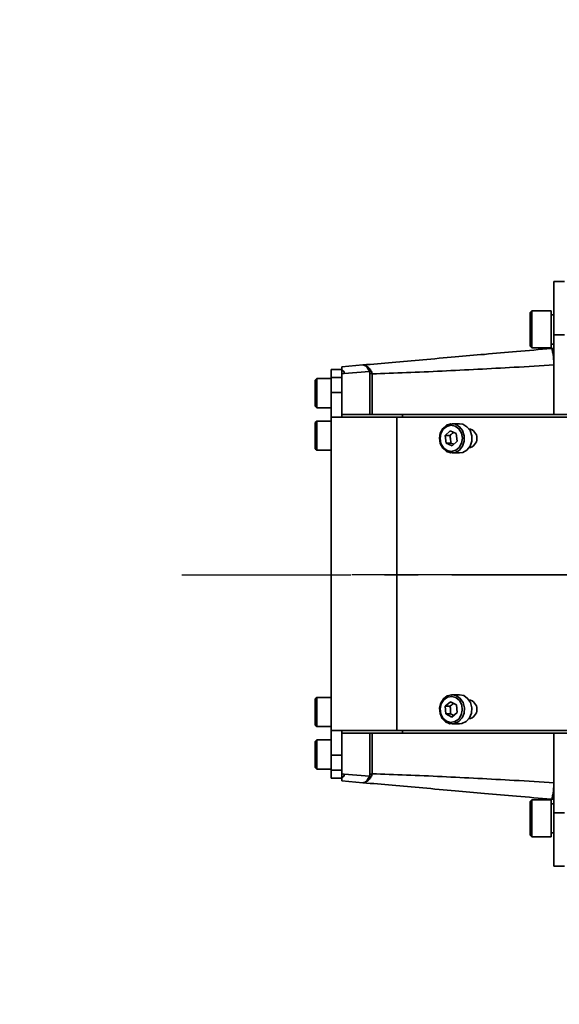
# Model space of a CAD drawing. Header units: millimetres. Extents: x 609 to 1177, y -109 to 470.
# Tile 4 of 40: x 780 to 801, y 71 to 108. Entities that reach past the tile are written whole.
import ezdxf

# ---------------------------------------------------------------- set-up
doc = ezdxf.new("R2010")
doc.units = ezdxf.units.MM
doc.linetypes.add('CENTER', pattern=[10.16, 6.35, -1.27, 1.27, -1.27])
doc.layers.add('中心线层', color=4, linetype='CENTER')

msp = doc.modelspace()

# ---------------------------------------------------------------- hatches: boundary and pattern name
at = {"true_color": 0xc7c8ca, "transparency": 33554687}
h = msp.add_hatch(color=9, dxfattribs=at)
h.dxf.hatch_style = 1
h.set_gradient(color1=(173, 221, 247), color2=(173, 221, 247))
h.paths.add_polyline_path([(797.81441, 139.03854, 0.26794919), (780.31441, 108.72765, -0.26794919), (805.31441, 108.72765, -0.53166032), (856.31523, 99.83254), (857.77301, 100.33487), (862.30279, 100.65521), (870.78103, 100.76923), (877.09201, 100.32473), (885.02008, 99.14812), (886.70211, 98.57655, 0.51475995)])
h = msp.add_hatch(color=9, dxfattribs=at)
h.dxf.hatch_style = 1
h.set_gradient(color1=(173, 221, 247), color2=(173, 221, 247))
h.paths.add_polyline_path([(797.81441, 35.11549, -0.26794919), (780.31441, 65.42638, 0.26794919), (805.31441, 65.42638, 0.53166032), (856.31523, 74.32148), (857.77301, 73.81915), (862.30279, 73.49882), (870.78103, 73.38479), (877.09201, 73.82929), (885.02008, 75.0059), (886.70211, 75.57747, -0.51475995)])

# ---------------------------------------------------------------- linework, layer by layer
at = {"linetype": 'Continuous', "lineweight": 35}
for p, q in [((800.41444, 98.11073), (800.81444, 98.11073)), ((800.41444, 96.11073), (800.41444, 98.11073)), ((799.58444, 97.01073), (799.51444, 96.94073)), ((799.51444, 95.68073), (799.51444, 96.94073)), ((800.31444, 97.01073), (799.58444, 97.01073)), ((799.58444, 97.01073), (799.58444, 95.61073)), ((800.31444, 97.01073), (800.31444, 95.61073)), ((800.41444, 96.86073), (800.31444, 96.86073)), ((800.81444, 96.11073), (800.41444, 96.11073)), ((800.41444, 93.11073), (800.41444, 96.11073)), ((799.51444, 95.68073), (799.58444, 95.61073)), ((799.58444, 95.61073), (800.31444, 95.61073)), ((800.31444, 95.76073), (800.41444, 95.76073)), ((791.49444, 82.46073), (791.43444, 82.40073)), ((791.43444, 81.48882), (791.43444, 82.40073)), ((792.03444, 82.46073), (791.49444, 82.46073)), ((791.49444, 82.46073), (791.49444, 81.43716)), ((796.32446, 82.13425), (796.52798, 82.29844)), ((796.52798, 82.29844), (796.75162, 82.17492)), ((796.85713, 82.56073), (796.579, 82.56073)), ((796.34458, 81.84653), (796.32446, 82.13425)), ((796.50352, 82.13425), (796.32446, 82.13425)), ((796.75162, 82.17492), (796.77175, 81.8872)), ((796.56823, 81.72301), (796.34458, 81.84653)), ((796.52365, 81.84653), (796.34458, 81.84653)), ((796.77175, 81.8872), (796.56823, 81.72301)), ((791.43444, 81.42073), (791.43444, 81.48882)), ((791.43444, 81.42073), (791.49444, 81.36073)), ((791.49444, 81.43716), (791.49444, 81.36073)), ((791.49444, 81.36073), (792.03444, 81.36073)), ((794.50774, 81.21073), (792.03444, 81.21073)), ((792.03444, 81.21073), (792.03444, 80.28663)), ((792.43444, 81.21073), (792.43444, 81.11073)), ((794.50774, 81.21073), (820.57795, 81.21073)), ((794.71376, 81.21073), (794.71376, 81.11073)), ((796.579, 81.46073), (796.85713, 81.46073)), ((791.49444, 80.86073), (791.43444, 80.80073)), ((791.43444, 79.82073), (791.43444, 80.80073)), ((792.03444, 80.86073), (791.49444, 80.86073)), ((791.49444, 80.86073), (791.49444, 79.76073)), ((792.43444, 81.11073), (794.71376, 81.11073)), ((792.43444, 81.11073), (792.43444, 79.57856)), ((793.49089, 79.57042), (793.49089, 81.11073)), ((793.57404, 81.11073), (793.57404, 79.58388)), ((794.71376, 81.11073), (818.62991, 81.11073)), ((800.41444, 78.11073), (800.41444, 81.11073)), ((792.43444, 80.28663), (792.03444, 80.28663)), ((792.03444, 80.28663), (792.03444, 79.72237)), ((791.43444, 79.82073), (791.49444, 79.76073)), ((791.49444, 79.76073), (792.03444, 79.76073)), ((792.03444, 79.72237), (792.43444, 79.72237)), ((792.03444, 79.72237), (792.03444, 79.41938)), ((792.43444, 79.41938), (792.03444, 79.41938)), ((792.43444, 79.57856), (792.52159, 79.57203)), ((793.22955, 79.24982), (792.43444, 79.31938)), ((792.52159, 79.57203), (793.47373, 79.50063)), ((793.47373, 79.50063), (793.49089, 79.57042)), ((793.54457, 79.49443), (793.57404, 79.58388)), ((799.58444, 78.61073), (799.51444, 78.54073)), ((800.31444, 78.61073), (799.58444, 78.61073)), ((799.58444, 78.61073), (799.58444, 77.21073)), ((800.31444, 78.61073), (800.31444, 77.21073)), ((799.51444, 77.28073), (799.51444, 78.54073)), ((800.41444, 78.46073), (800.31444, 78.46073)), ((800.41444, 78.11073), (800.81444, 78.11073)), ((800.41444, 76.11073), (800.41444, 78.11073)), ((799.51444, 77.28073), (799.58444, 77.21073)), ((799.58444, 77.21073), (800.31444, 77.21073)), ((800.31444, 77.36073), (800.41444, 77.36073)), ((800.81444, 76.11073), (800.41444, 76.11073))]:
    msp.add_line(p, q, dxfattribs=at)
at = {"color": 7, "linetype": 'Continuous', "lineweight": 35}
for p, q in [((793.22955, 94.97163), (792.43444, 94.90207)), ((792.03444, 94.80207), (792.43444, 94.80207)), ((792.03444, 94.49909), (792.03444, 94.80207)), ((792.43444, 94.49909), (792.03444, 94.49909)), ((792.03444, 93.93482), (792.03444, 94.49909)), ((792.43444, 94.64289), (792.52159, 94.64942)), ((792.43444, 93.11073), (792.43444, 94.64289)), ((792.52159, 94.64942), (793.47373, 94.72082)), ((793.47373, 94.72082), (793.49089, 94.65103)), ((793.49089, 94.65103), (793.49089, 93.11073)), ((793.54457, 94.72702), (793.57404, 94.63757)), ((791.49444, 94.46073), (791.43444, 94.40073)), ((791.43444, 93.42073), (791.43444, 94.40073)), ((792.03444, 94.46073), (791.49444, 94.46073)), ((791.49444, 94.46073), (791.49444, 93.36958)), ((792.03444, 93.93482), (792.43444, 93.93482)), ((792.03444, 93.01073), (792.03444, 93.93482)), ((791.43444, 93.42073), (791.49444, 93.36073)), ((791.49444, 93.36958), (791.49444, 93.36073)), ((791.49444, 93.36073), (792.03444, 93.36073)), ((792.03444, 93.01073), (792.03444, 81.21073)), ((792.03444, 93.01073), (794.50774, 93.01073)), ((792.43444, 93.11073), (792.43444, 93.01073)), ((792.43444, 93.11073), (794.71376, 93.11073)), ((794.50774, 93.01073), (794.50774, 81.21073)), ((794.50774, 93.01073), (820.57795, 93.01073)), ((794.71376, 93.11073), (818.62991, 93.11073)), ((791.49444, 92.86073), (791.43444, 92.80073)), ((791.43444, 91.89921), (791.43444, 92.80073)), ((792.03444, 92.86073), (791.49444, 92.86073)), ((791.49444, 92.86073), (791.49444, 91.84882)), ((796.85713, 92.76073), (796.579, 92.76073)), ((796.31753, 92.3155), (796.51059, 92.49607)), ((796.35504, 92.03016), (796.31753, 92.3155)), ((796.4966, 92.3155), (796.31753, 92.3155)), ((796.51059, 92.49607), (796.74116, 92.39129)), ((796.74116, 92.39129), (796.77867, 92.10595)), ((791.43444, 91.82073), (791.43444, 91.89921)), ((796.58561, 91.92539), (796.35504, 92.03016)), ((796.5341, 92.03016), (796.35504, 92.03016)), ((796.77867, 92.10595), (796.58561, 91.92539)), ((791.43444, 91.82073), (791.49444, 91.76073)), ((791.49444, 91.84882), (791.49444, 91.76073)), ((791.49444, 91.76073), (792.03444, 91.76073)), ((796.579, 91.66073), (796.85713, 91.66073))]:
    msp.add_line(p, q, dxfattribs=at)
at = {"color": 8, "linetype": 'Continuous', "lineweight": 35}
for p, q in [((793.57404, 93.11073), (793.57404, 94.63757)), ((794.71376, 93.11073), (794.71376, 93.01073))]:
    msp.add_line(p, q, dxfattribs=at)
msp.add_line((827.81441, 87.07701), (792.81441, 87.07701))
at = {"color": 7, "linetype": 'Continuous', "lineweight": 35, "flags": 128}
for points in [[(796.13971, 92.41035), (796.23119, 92.582), (796.36964, 92.70351), (796.53636, 92.75847), (796.70885, 92.73945), (796.8638, 92.64903), (796.98029, 92.49941), (797.04258, 92.3108), (797.04226, 92.10868), (796.97938, 91.92033), (796.86242, 91.77121), (796.70719, 91.68145), (796.53465, 91.66317), (796.36809, 91.71884), (796.23002, 91.84094), (796.13909, 92.01298), (796.10756, 92.21173), (796.13971, 92.41035)], [(796.15673, 92.38857), (796.12819, 92.2003), (796.16357, 92.01362), (796.25749, 91.85695), (796.39566, 91.75414), (796.55704, 91.72084), (796.71705, 91.76212), (796.85135, 91.87169), (796.93947, 92.03288), (796.96802, 92.22115), (796.93264, 92.40783), (796.83871, 92.5645), (796.70054, 92.66731), (796.53917, 92.70062), (796.37915, 92.65934), (796.24486, 92.54976), (796.15673, 92.38857)]]:
    msp.add_lwpolyline(points, dxfattribs=at)
at = {"linetype": 'Continuous', "lineweight": 35, "flags": 128}
for points in [[(796.85713, 92.76073), (796.98697, 92.73945), (797.14192, 92.64903), (797.25841, 92.49941), (797.3207, 92.3108), (797.32038, 92.10868), (797.2575, 91.92033), (797.14054, 91.77121), (796.98531, 91.68145), (796.85713, 91.66073)], [(796.15291, 82.24608), (796.25455, 82.40976), (796.40002, 82.51955), (796.56966, 82.56062), (796.74056, 82.52742), (796.88965, 82.42444), (796.99677, 82.26559), (797.04748, 82.07232), (797.03492, 81.87072), (796.96078, 81.68804), (796.83508, 81.54894), (796.6748, 81.4722), (796.50158, 81.46819), (796.33881, 81.53746), (796.20849, 81.67064), (796.12821, 81.84976), (796.1088, 82.05061), (796.15291, 82.24608)], [(796.16849, 82.2204), (796.1286, 82.03496), (796.15259, 81.84583), (796.23678, 81.6818), (796.36837, 81.56785), (796.52733, 81.52133), (796.68944, 81.5493), (796.83004, 81.64753), (796.92772, 81.80105), (796.9676, 81.98649), (796.94362, 82.17562), (796.85942, 82.33965), (796.72783, 82.4536), (796.56888, 82.50013), (796.40676, 82.47215), (796.26616, 82.37392), (796.16849, 82.2204)], [(796.85713, 82.56073), (797.01868, 82.52742), (797.16777, 82.42444), (797.2749, 82.26559), (797.3256, 82.07232), (797.31304, 81.87072), (797.2389, 81.68804), (797.1132, 81.54894), (796.95292, 81.4722), (796.85713, 81.46073)]]:
    msp.add_lwpolyline(points, dxfattribs=at)
for start, end in [(11.0496166, 120), (240, 348.9503834)]:
    msp.add_arc((827.81441, 87.07701), 60, start, end)
at = {"linetype": 'Continuous', "lineweight": 35}
for centre, radius, start, end in [((800.33444, 95.39246), 0.2, 66.421822, 95), ((797.15267, 92.21073), 0.3648, 279.648874, 80.351126), ((797.15267, 82.01073), 0.3648, 279.648874, 80.351126), ((793.52913, 79.72586), 0.23195, 256.182166, 273.817834), ((793.49157, 79.82986), 0.25944, 269.850474, 288.53546), ((800.33444, 78.82899), 0.2, 265, 293.578178)]:
    msp.add_arc(centre, radius, start, end, dxfattribs=at)
at = {"color": 7, "linetype": 'Continuous', "lineweight": 35}
for centre, radius, start, end in [((793.52913, 94.49559), 0.23195, 86.182166, 103.817834), ((793.49157, 94.39159), 0.25944, 71.46454, 90.149526)]:
    msp.add_arc(centre, radius, start, end, dxfattribs=at)
for points, knots in [([(800.31701, 95.5917), (799.87959, 95.55343), (799.03622, 95.47965), (797.82968, 95.37409), (796.65418, 95.27125), (795.49187, 95.16956), (794.32911, 95.06783), (793.59159, 95.00331), (793.22955, 94.97163)], [0, 0, 0, 0, 0.179519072, 0.346129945, 0.49986928, 0.670785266, 0.838391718, 1, 1, 1, 1]), ([(792.43444, 94.90207), (792.43444, 94.89044), (792.43444, 94.87426), (792.43444, 94.79678), (792.43444, 94.77493)], [0, 0, 0, 0, 0.71796269, 1, 1, 1, 1]), ([(793.22955, 94.97163), (793.28368, 94.96292), (793.36506, 94.94981), (793.47164, 94.84296), (793.52026, 94.76567), (793.54457, 94.72702)], [0, 0, 0, 0, 0.49832088, 0.74914113, 1, 1, 1, 1]), ([(793.22955, 94.97163), (793.27121, 94.96294), (793.35464, 94.94555), (793.434, 94.79579), (793.47373, 94.72082)], [0, 0, 0, 0, 0.49939644, 1, 1, 1, 1]), ([(793.57404, 94.63757), (794.00075, 94.65211), (794.86277, 94.68149), (796.19696, 94.74038), (797.55173, 94.80769), (798.95671, 94.88431), (799.91696, 94.94185), (800.41759, 94.97185)], [0, 0, 0, 0, 0.194710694, 0.393340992, 0.589114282, 0.785784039, 1, 1, 1, 1]), ([(792.43444, 94.77493), (792.45183, 94.76792), (792.47666, 94.7579), (792.49828, 94.73863), (792.51486, 94.70695), (792.51857, 94.67524), (792.52159, 94.64942)], [0, 0, 0, 0, 0.27919645, 0.39869763, 0.51038534, 1, 1, 1, 1]), ([(792.43444, 94.77493), (792.43444, 94.76576), (792.43444, 94.74223), (792.43444, 94.69909), (792.43444, 94.66167), (792.43444, 94.64289)], [0, 0, 0, 0, 0.24133418, 0.61929119, 1, 1, 1, 1]), ([(796.63563, 92.43925), (796.62353, 92.42595), (796.58588, 92.38459), (796.53269, 92.34343), (796.4966, 92.3155)], [0, 0, 0, 0, 0.32143141, 1, 1, 1, 1]), ([(796.4966, 92.3155), (796.5093, 92.26453), (796.53306, 92.16918), (796.53377, 92.07431), (796.5341, 92.03016)], [0, 0, 0, 0, 0.534624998, 1, 1, 1, 1]), ([(796.5341, 92.03016), (796.54301, 92.02674), (796.58308, 92.01138), (796.61904, 91.9953), (796.647, 91.9828)], [0, 0, 0, 0, 0.22235897, 1, 1, 1, 1])]:
    msp.add_open_spline(points, degree=3, knots=knots, dxfattribs=at)
at = {"linetype": 'Continuous', "lineweight": 35}
for points, knots in [([(800.41444, 95.01351), (800.40914, 95.09111), (800.39763, 95.25994), (800.37311, 95.44269), (800.34527, 95.56994), (800.32643, 95.58445), (800.31701, 95.5917)], [0, 0, 0, 0, 0.22171095, 0.48235624, 0.74095649, 1, 1, 1, 1]), ([(796.63901, 82.23712), (796.62949, 82.22825), (796.59257, 82.19386), (796.54146, 82.15965), (796.50352, 82.13425)], [0, 0, 0, 0, 0.25786712, 1, 1, 1, 1]), ([(796.50352, 82.13425), (796.51312, 82.08285), (796.53107, 81.98672), (796.526, 81.89105), (796.52365, 81.84653)], [0, 0, 0, 0, 0.534625, 1, 1, 1, 1]), ([(796.52365, 81.84653), (796.53232, 81.8425), (796.57545, 81.82247), (796.614, 81.80152), (796.64479, 81.78478)], [0, 0, 0, 0, 0.2011518, 1, 1, 1, 1]), ([(792.43444, 79.44652), (792.43444, 79.45569), (792.43444, 79.47923), (792.43444, 79.52236), (792.43444, 79.55979), (792.43444, 79.57856)], [0, 0, 0, 0, 0.24133418, 0.61929119, 1, 1, 1, 1]), ([(792.43444, 79.44652), (792.45183, 79.45353), (792.47666, 79.46355), (792.49828, 79.48282), (792.51486, 79.5145), (792.51857, 79.54621), (792.52159, 79.57203)], [0, 0, 0, 0, 0.27919645, 0.39869763, 0.51038534, 1, 1, 1, 1]), ([(792.43444, 79.31938), (792.43444, 79.32444), (792.43444, 79.33507), (792.43444, 79.40821), (792.43444, 79.44652)], [0, 0, 0, 0, 0.47621801, 1, 1, 1, 1]), ([(793.22955, 79.24982), (793.24994, 79.25161), (793.29064, 79.25519), (793.37508, 79.31741), (793.43427, 79.42733), (793.47373, 79.50063)], [0, 0, 0, 0, 0.250782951, 0.500447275, 1, 1, 1, 1]), ([(793.22955, 79.24982), (793.28368, 79.25854), (793.36506, 79.27164), (793.47164, 79.37849), (793.52026, 79.45578), (793.54457, 79.49443)], [0, 0, 0, 0, 0.498320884, 0.749141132, 1, 1, 1, 1]), ([(793.57404, 79.58388), (794.00075, 79.56934), (794.86277, 79.53996), (796.19696, 79.48108), (797.55173, 79.41376), (798.95671, 79.33714), (799.91696, 79.2796), (800.41759, 79.2496)], [0, 0, 0, 0, 0.19471069, 0.39334099, 0.58911428, 0.78578404, 1, 1, 1, 1]), ([(800.31701, 78.62975), (799.87959, 78.66802), (799.03622, 78.7418), (797.82968, 78.84736), (796.65418, 78.9502), (795.49187, 79.05189), (794.32911, 79.15362), (793.59159, 79.21815), (793.22955, 79.24982)], [0, 0, 0, 0, 0.179519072, 0.346129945, 0.49986928, 0.670785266, 0.838391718, 1, 1, 1, 1]), ([(800.41444, 79.20794), (800.40914, 79.13034), (800.39763, 78.96151), (800.37311, 78.77877), (800.34527, 78.65151), (800.32643, 78.63701), (800.31701, 78.62975)], [0, 0, 0, 0, 0.22171095, 0.48235624, 0.74095649, 1, 1, 1, 1])]:
    msp.add_open_spline(points, degree=3, knots=knots, dxfattribs=at)
at = {"layer": '中心线层'}
msp.add_line((786.41843, 87.07701), (894.03623, 87.07701), dxfattribs=at)

doc.saveas('drawing.dxf')
